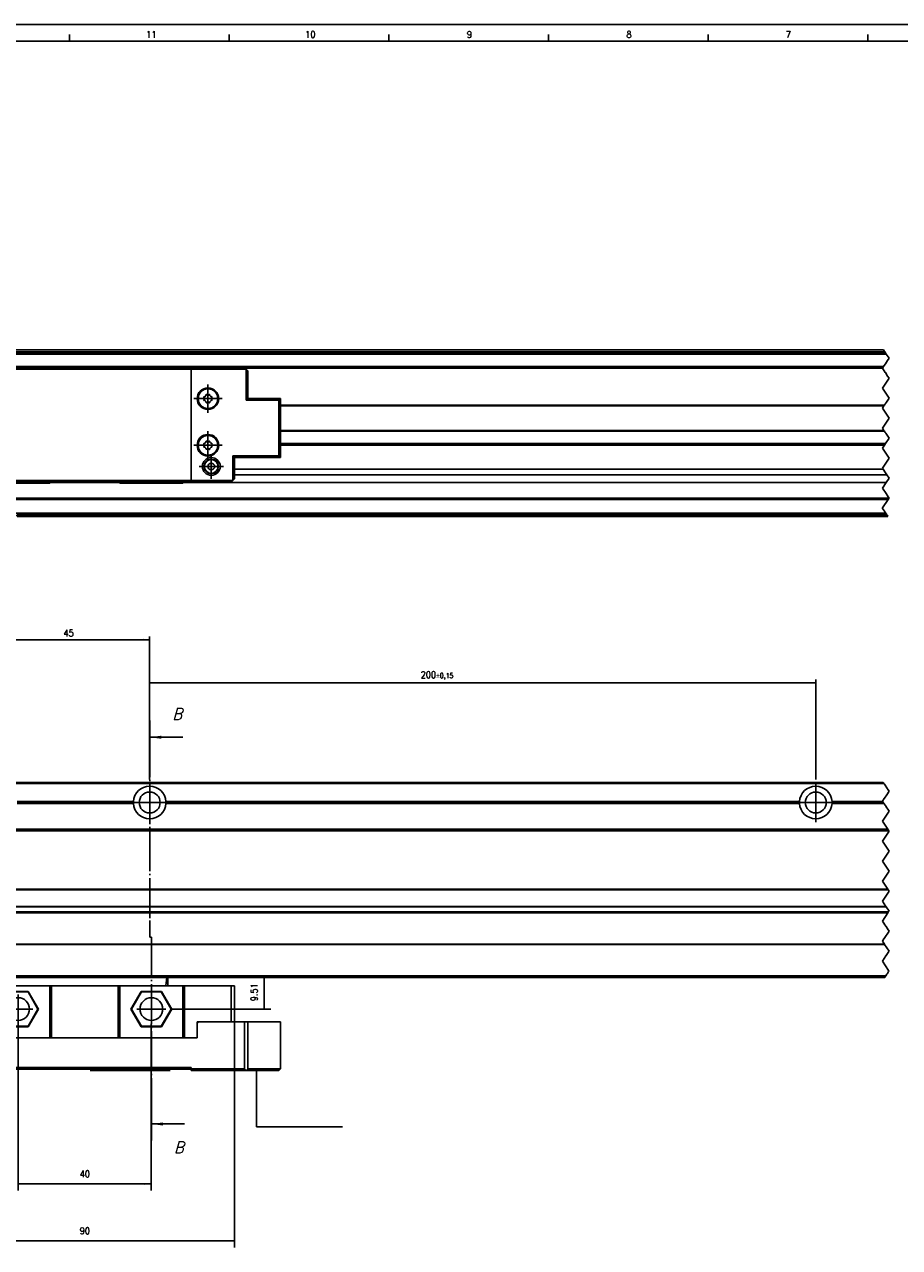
# Model space of a CAD drawing. Header units: millimetres. Extents: x -235 to 3416, y -109 to 485.
# Tile 10 of 36: x 59 to 322, y 118 to 485. Entities that reach past the tile are written whole.
import ezdxf

# ---------------------------------------------------------------- set-up
doc = ezdxf.new("R2010")
doc.units = ezdxf.units.MM
doc.linetypes.add('DOT_CENTER', pattern=[14, 12, -1, 0, -1])
doc.layers.add('1', color=7, linetype='Continuous')
doc.styles.add('CONVERTER_11', font='txt.shx', dxfattribs={"width": 0.9})
doc.styles.add('CONVERTER_12', font='txt.shx', dxfattribs={"width": 0.9, "oblique": 15})
doc.dimstyles.new('ME10_DIM_26', dxfattribs={"dimtxt": 2, "dimasz": 2, "dimexe": 1, "dimexo": 1, "dimgap": 1, "dimtad": 1, "dimdsep": 46, "dimtxsty": 'CONVERTER_11', "dimsah": 1, "dimcen": 0.09, "dimclrd": 2, "dimclre": 2, "dimclrt": 2, "dimadec": 0, "dimazin": 0, "dimtol": 1, "dimtp": 0.15, "dimtm": 0.15, "dimtfac": 0.75, "dimtdec": 0, "dimtix": 1, "dimtmove": 0, "dimatfit": 3, "dimfxl": 1, "dimtolj": 1, "dimtzin": 0, "dimarcsym": 0})
doc.dimstyles.new('ME10_DIM_28', dxfattribs={"dimtxt": 2, "dimasz": 2, "dimexe": 1, "dimexo": 1, "dimgap": 1, "dimtad": 1, "dimdsep": 46, "dimtxsty": 'CONVERTER_11', "dimsah": 1, "dimcen": 0.09, "dimclrd": 2, "dimclre": 2, "dimclrt": 2, "dimadec": 0, "dimazin": 0, "dimtfac": 1, "dimtdec": 4, "dimtix": 1, "dimtmove": 0, "dimatfit": 3, "dimfxl": 1, "dimtolj": 1, "dimtzin": 0, "dimarcsym": 0})
doc.dimstyles.new('ME10_DIM_31', dxfattribs={"dimtxt": 2, "dimasz": 2, "dimexe": 2, "dimexo": 0, "dimgap": 2, "dimtad": 1, "dimdsep": 46, "dimtxsty": 'CONVERTER_11', "dimsah": 1, "dimcen": 0.09, "dimclrd": 2, "dimclre": 2, "dimclrt": 2, "dimadec": 0, "dimazin": 0, "dimtfac": 1, "dimtdec": 4, "dimtix": 1, "dimtmove": 0, "dimatfit": 3, "dimfxl": 1, "dimtolj": 1, "dimtzin": 0, "dimarcsym": 0})
doc.dimstyles.new('ME10_DIM_35', dxfattribs={"dimtxt": 2, "dimasz": 2, "dimexe": 2, "dimexo": 0, "dimgap": 2, "dimtad": 1, "dimdsep": 46, "dimtxsty": 'CONVERTER_11', "dimsah": 1, "dimcen": 0.09, "dimclrd": 2, "dimclre": 2, "dimclrt": 2, "dimadec": 0, "dimazin": 0, "dimtfac": 1, "dimtdec": 4, "dimtix": 1, "dimtmove": 0, "dimatfit": 3, "dimfxl": 1, "dimtolj": 1, "dimtzin": 0, "dimarcsym": 0})
doc.dimstyles.new('ME10_DIM_52', dxfattribs={"dimtxt": 2, "dimasz": 2, "dimexe": 2, "dimexo": 0, "dimgap": 2, "dimtad": 1, "dimdsep": 46, "dimtxsty": 'CONVERTER_11', "dimsah": 1, "dimcen": 0.09, "dimclrd": 2, "dimclre": 2, "dimclrt": 2, "dimadec": 0, "dimazin": 0, "dimtfac": 1, "dimtdec": 4, "dimtix": 1, "dimtmove": 0, "dimatfit": 3, "dimfxl": 1, "dimtolj": 1, "dimtzin": 0, "dimarcsym": 0})
doc.dimstyles.get("Standard").update_dxf_attribs({"dimtxt": 0.18, "dimasz": 0.18, "dimexe": 0.18, "dimexo": 0.0625, "dimgap": 0.09, "dimtad": 0, "dimtih": 1, "dimtoh": 1, "dimdec": 4, "dimzin": 0, "dimdsep": 46, "dimtxsty": 'Standard', "dimcen": 0.09, "dimadec": 0, "dimazin": 0, "dimtfac": 1, "dimtdec": 4, "dimtofl": 0, "dimtmove": 0, "dimatfit": 3, "dimfxl": 1, "dimtolj": 1, "dimtzin": 0, "dimarcsym": 0})

# ---------------------------------------------------------------- blocks, each defined once
blk = doc.blocks.new('CABEZA_Li__24', base_point=(32.01, 347.1))
at = {"color": 7, "linetype": 'Continuous'}
for p, q in [((32.51, 381.35), (33.01, 381.85)), ((33.01, 381.85), (45.01, 381.85)), ((45.01, 381.35), (45.01, 381.85)), ((45.01, 381.85), (47.26, 381.85)), ((47.51, 382.1), (47.26, 381.85)), ((47.26, 381.85), (66.76, 381.85)), ((53.95, 382.1), (47.51, 382.1)), ((60.07, 382.1), (53.95, 382.1)), ((66.51, 382.1), (60.07, 382.1)), ((66.76, 381.85), (66.51, 382.1)), ((66.76, 381.85), (87.26, 381.85)), ((87.51, 382.1), (87.26, 381.85)), ((87.26, 381.85), (106.76, 381.85)), ((93.95, 382.1), (87.51, 382.1)), ((100.07, 382.1), (93.95, 382.1)), ((106.51, 382.1), (100.07, 382.1)), ((106.76, 381.85), (106.51, 382.1)), ((106.76, 381.85), (109.01, 381.85)), ((109.01, 381.85), (109.01, 381.35)), ((109.01, 381.85), (125.01, 381.85)), ((125.01, 381.85), (125.51, 381.35)), ((32.01, 380.85), (32.51, 381.35)), ((32.01, 348.35), (32.01, 380.85)), ((32.51, 381.35), (32.51, 347.85)), ((45.01, 381.35), (32.51, 381.35)), ((109.01, 381.35), (45.01, 381.35)), ((45.01, 347.85), (45.01, 381.35)), ((109.01, 381.35), (125.51, 381.35)), ((109.01, 347.85), (109.01, 381.35)), ((125.51, 372.04), (125.51, 381.35)), ((126.01, 380.85), (125.51, 381.35)), ((126.01, 380.85), (126.01, 372.54)), ((38.94, 370.99), (38.85, 371.04)), ((38.99, 371.36), (39.08, 371.34)), ((39.42, 371.67), (39.4, 371.77)), ((39.72, 371.91), (39.77, 371.82)), ((40.24, 371.82), (40.3, 371.91)), ((40.62, 371.77), (40.6, 371.67)), ((40.93, 371.34), (41.03, 371.36)), ((41.16, 371.04), (41.07, 370.99)), ((112.94, 372.69), (112.85, 372.74)), ((112.85, 372.16), (112.94, 372.22)), ((112.99, 373.06), (113.08, 373.04)), ((113.08, 371.86), (112.99, 371.84)), ((113.42, 373.37), (113.39, 373.47)), ((113.39, 371.43), (113.42, 371.53)), ((113.72, 373.61), (113.77, 373.52)), ((113.77, 371.38), (113.72, 371.3)), ((114.24, 373.52), (114.29, 373.61)), ((114.29, 371.3), (114.24, 371.38)), ((114.62, 373.47), (114.59, 373.37)), ((114.59, 371.53), (114.62, 371.43)), ((114.93, 373.04), (115.02, 373.06)), ((115.02, 371.84), (114.93, 371.86)), ((115.16, 372.74), (115.07, 372.69)), ((115.07, 372.22), (115.16, 372.16)), ((126.01, 372.54), (125.51, 372.04)), ((125.51, 372.04), (135.25, 372.04)), ((126.01, 372.54), (135.75, 372.54)), ((135.75, 372.54), (135.25, 372.04)), ((135.25, 355.27), (135.25, 372.04)), ((135.75, 354.77), (135.75, 372.54)), ((38.85, 370.46), (38.94, 370.52)), ((39.08, 370.16), (38.99, 370.14)), ((39.4, 369.73), (39.42, 369.83)), ((39.77, 369.68), (39.72, 369.6)), ((40.3, 369.6), (40.24, 369.68)), ((40.6, 369.83), (40.62, 369.73)), ((41.03, 370.14), (40.93, 370.16)), ((41.07, 370.52), (41.16, 370.46)), ((38.94, 356.99), (38.85, 357.04)), ((38.85, 356.46), (38.94, 356.52)), ((38.99, 357.36), (39.08, 357.34)), ((39.08, 356.16), (38.99, 356.14)), ((39.42, 357.67), (39.39, 357.77)), ((39.72, 357.91), (39.77, 357.82)), ((40.24, 357.82), (40.29, 357.91)), ((40.62, 357.77), (40.59, 357.67)), ((40.93, 357.34), (41.02, 357.36)), ((41.02, 356.14), (40.93, 356.16)), ((41.16, 357.04), (41.07, 356.99)), ((41.07, 356.52), (41.16, 356.46)), ((112.94, 358.69), (112.85, 358.74)), ((112.85, 358.16), (112.94, 358.22)), ((112.99, 359.06), (113.08, 359.04)), ((113.08, 357.86), (112.99, 357.84)), ((113.42, 359.37), (113.39, 359.47)), ((113.39, 357.43), (113.42, 357.53)), ((113.72, 359.61), (113.77, 359.52)), ((113.77, 357.38), (113.72, 357.3)), ((114.24, 359.52), (114.29, 359.61)), ((114.29, 357.3), (114.24, 357.38)), ((114.62, 359.47), (114.59, 359.37)), ((114.59, 357.53), (114.62, 357.43)), ((114.93, 359.04), (115.02, 359.06)), ((115.02, 357.84), (114.93, 357.86)), ((115.16, 358.74), (115.07, 358.69)), ((115.07, 358.22), (115.16, 358.16)), ((39.39, 355.73), (39.42, 355.83)), ((39.77, 355.68), (39.72, 355.6)), ((40.29, 355.6), (40.24, 355.68)), ((40.59, 355.83), (40.62, 355.73)), ((121.51, 347.85), (121.51, 355.27)), ((135.25, 355.27), (121.51, 355.27)), ((121.51, 355.27), (122.01, 354.77)), ((122.01, 354.77), (135.75, 354.77)), ((122.01, 348.6), (122.01, 354.77)), ((135.75, 354.77), (135.25, 355.27)), ((32.51, 347.85), (32.01, 348.35)), ((32.51, 347.85), (33.01, 347.35)), ((45.01, 347.85), (32.51, 347.85)), ((33.01, 347.35), (45.01, 347.35)), ((45.01, 347.85), (45.01, 347.35)), ((45.01, 347.85), (109.01, 347.85)), ((47.26, 347.35), (45.01, 347.35)), ((47.26, 347.35), (47.51, 347.1)), ((66.76, 347.35), (47.26, 347.35)), ((47.51, 347.1), (66.51, 347.1)), ((66.51, 347.1), (66.76, 347.35)), ((87.26, 347.35), (66.76, 347.35)), ((106.76, 347.35), (87.26, 347.35)), ((87.26, 347.35), (87.51, 347.1)), ((87.51, 347.1), (106.51, 347.1)), ((106.76, 347.35), (106.51, 347.1)), ((109.01, 347.35), (106.76, 347.35)), ((121.51, 347.85), (109.01, 347.85)), ((109.01, 347.85), (109.01, 347.35)), ((121.01, 347.35), (109.01, 347.35)), ((121.51, 347.85), (121.01, 347.35)), ((121.51, 347.85), (122.01, 348.35)), ((122.01, 348.35), (122.01, 348.6))]:
    blk.add_line(p, q, dxfattribs=at)
for centre, radius in [((39.01, 377.1), 2.68), ((39.01, 377.1), 2.17), ((39.01, 377.1), 2.08), ((39.01, 377.1), 1), ((114.01, 372.45), 3.25), ((114.01, 372.45), 3), ((114.01, 372.45), 2.95), ((40.01, 370.75), 3.25), ((40.01, 370.75), 3), ((40.01, 370.75), 2.95), ((40.01, 356.75), 3.25), ((114.01, 358.45), 3.25), ((114.01, 358.45), 3), ((114.01, 358.45), 2.95), ((40.01, 356.75), 3), ((40.01, 356.75), 2.95), ((115.01, 352.1), 2.67), ((115.01, 352.1), 2.17), ((115.01, 352.1), 2.07), ((115.01, 352.1), 1)]:
    blk.add_circle(centre, radius, dxfattribs=at)
for centre, radius, start, end in [((38.93, 371.17), 0.15, 158.8206, 237.5), ((40.01, 370.75), 1.3, 156.1794, 158.8206), ((38.95, 371.22), 0.15, 135, 156.1794), ((38.95, 371.22), 0.15, 77.5, 135), ((38.9, 370.93), 0.07, 0, 57.5), ((40.01, 370.75), 1.05, 170.9522, 189.0478), ((39.1, 371.41), 0.07, 257.5, 324.0478), ((40.01, 370.75), 1.05, 125.9522, 144.0478), ((39.54, 371.8), 0.15, 113.8206, 192.5), ((39.35, 371.66), 0.07, 305.9522, 0), ((40.01, 370.75), 1.3, 111.1794, 113.8206), ((39.59, 371.83), 0.15, 90, 111.1794), ((39.59, 371.83), 0.15, 32.5, 90), ((39.83, 371.86), 0.07, 212.5, 279.0478), ((40.01, 370.75), 1.05, 80.9522, 99.0478), ((40.18, 371.86), 0.07, 260.9522, 327.5), ((40.42, 371.83), 0.15, 68.8206, 147.5), ((40.01, 370.75), 1.3, 66.1794, 68.8206), ((40.47, 371.8), 0.15, 45, 66.1794), ((40.47, 371.8), 0.15, 347.5, 45), ((40.66, 371.66), 0.07, 180, 234.0478), ((40.01, 370.75), 1.05, 35.9522, 54.0478), ((40.91, 371.41), 0.07, 215.9522, 282.5), ((41.06, 371.22), 0.15, 23.8206, 102.5), ((41.11, 370.93), 0.07, 122.5, 180), ((40.01, 370.75), 1.05, 350.9522, 9.0478), ((41.08, 371.17), 0.15, 302.5, 0), ((40.01, 370.75), 1.3, 21.1794, 23.8206), ((41.08, 371.17), 0.15, 0, 21.1794), ((112.93, 372.87), 0.15, 158.8206, 237.5), ((112.93, 372.04), 0.15, 122.5, 180), ((112.93, 372.04), 0.15, 180, 201.1794), ((114.01, 372.45), 1.3, 156.1794, 158.8206), ((114.01, 372.45), 1.3, 201.1794, 203.8206), ((112.95, 372.92), 0.15, 135, 156.1794), ((112.95, 371.99), 0.15, 203.8206, 282.5), ((112.95, 372.92), 0.15, 77.5, 135), ((112.9, 372.63), 0.07, 0, 57.5), ((112.9, 372.28), 0.07, 302.5, 0), ((114.01, 372.45), 1.05, 170.9522, 189.0478), ((113.1, 373.11), 0.07, 257.5, 324.0478), ((113.1, 371.8), 0.07, 35.9522, 102.5), ((114.01, 372.45), 1.05, 125.9522, 144.0478), ((114.01, 372.45), 1.05, 215.9522, 234.0478), ((113.54, 373.5), 0.15, 113.8206, 192.5), ((113.35, 373.36), 0.07, 305.9522, 0), ((113.35, 371.55), 0.07, 360, 54.0478), ((113.54, 371.4), 0.15, 167.5, 225), ((113.54, 371.4), 0.15, 225, 246.1794), ((114.01, 372.45), 1.3, 111.1794, 113.8206), ((114.01, 372.45), 1.3, 246.1794, 248.8206), ((113.59, 373.53), 0.15, 90, 111.1794), ((113.59, 371.38), 0.15, 248.8206, 327.5), ((113.59, 373.53), 0.15, 32.5, 90), ((113.83, 373.56), 0.07, 212.5, 279.0478), ((113.83, 371.35), 0.07, 80.9522, 147.5), ((114.01, 372.45), 1.05, 80.9522, 99.0478), ((114.01, 372.45), 1.05, 260.9522, 279.0478), ((114.18, 373.56), 0.07, 260.9522, 327.5), ((114.18, 371.35), 0.07, 32.5, 99.0478), ((114.42, 373.53), 0.15, 68.8206, 147.5), ((114.42, 371.38), 0.15, 212.5, 270), ((114.42, 371.38), 0.15, 270, 291.1794), ((114.01, 372.45), 1.3, 66.1794, 68.8206), ((114.01, 372.45), 1.3, 291.1794, 293.8206), ((114.47, 373.5), 0.15, 45, 66.1794), ((114.47, 371.4), 0.15, 293.8206, 12.5), ((114.47, 373.5), 0.15, 347.5, 45), ((114.66, 373.36), 0.07, 180, 234.0478), ((114.66, 371.55), 0.07, 125.9522, 180), ((114.01, 372.45), 1.05, 35.9522, 54.0478), ((114.01, 372.45), 1.05, 305.9522, 324.0478), ((114.91, 373.11), 0.07, 215.9522, 282.5), ((114.91, 371.8), 0.07, 77.5, 144.0478), ((115.06, 372.92), 0.15, 23.8206, 102.5), ((115.06, 371.99), 0.15, 257.5, 315), ((115.11, 372.63), 0.07, 122.5, 180), ((114.01, 372.45), 1.05, 350.9522, 9.0478), ((115.11, 372.28), 0.07, 180, 237.5), ((115.08, 372.87), 0.15, 302.5, 0), ((115.08, 372.04), 0.15, 338.8206, 57.5), ((115.06, 371.99), 0.15, 315, 336.1794), ((114.01, 372.45), 1.3, 21.1794, 23.8206), ((114.01, 372.45), 1.3, 336.1794, 338.8206), ((115.08, 372.87), 0.15, 0, 21.1794), ((38.93, 370.34), 0.15, 122.5, 180), ((38.93, 370.34), 0.15, 180, 201.1794), ((40.01, 370.75), 1.3, 201.1794, 203.8206), ((38.95, 370.29), 0.15, 203.8206, 282.5), ((38.9, 370.58), 0.07, 302.5, 0), ((39.1, 370.1), 0.07, 35.9522, 102.5), ((40.01, 370.75), 1.05, 215.9522, 234.0478), ((39.35, 369.85), 0.07, 360, 54.0478), ((39.54, 369.7), 0.15, 167.5, 225), ((39.54, 369.7), 0.15, 225, 246.1794), ((40.01, 370.75), 1.3, 246.1794, 248.8206), ((39.59, 369.68), 0.15, 248.8206, 327.5), ((39.83, 369.65), 0.07, 80.9522, 147.5), ((40.01, 370.75), 1.05, 260.9522, 279.0478), ((40.18, 369.65), 0.07, 32.5, 99.0478), ((40.42, 369.68), 0.15, 212.5, 270), ((40.42, 369.68), 0.15, 270, 291.1794), ((40.01, 370.75), 1.3, 291.1794, 293.8206), ((40.47, 369.7), 0.15, 293.8206, 12.5), ((40.66, 369.85), 0.07, 125.9522, 180), ((40.01, 370.75), 1.05, 305.9522, 324.0478), ((40.91, 370.1), 0.07, 77.5, 144.0478), ((41.06, 370.29), 0.15, 257.5, 315), ((41.11, 370.58), 0.07, 180, 237.5), ((41.08, 370.34), 0.15, 338.8206, 57.5), ((41.06, 370.29), 0.15, 315, 336.1794), ((40.01, 370.75), 1.3, 336.1794, 338.8206), ((38.93, 357.17), 0.15, 158.8206, 237.5), ((38.93, 356.34), 0.15, 122.5, 180), ((38.93, 356.34), 0.15, 180, 201.1794), ((40.01, 356.75), 1.3, 156.1794, 158.8206), ((40.01, 356.75), 1.3, 201.1794, 203.8206), ((38.95, 357.22), 0.15, 135, 156.1794), ((38.95, 356.29), 0.15, 203.8206, 282.5), ((38.95, 357.22), 0.15, 77.5, 135), ((38.9, 356.93), 0.07, 0, 57.5), ((38.9, 356.58), 0.07, 302.5, 0), ((40.01, 356.75), 1.05, 170.9522, 189.0478), ((39.1, 357.41), 0.07, 257.5, 324.0478), ((39.1, 356.1), 0.07, 35.9522, 102.5), ((40.01, 356.75), 1.05, 125.9522, 144.0478), ((39.54, 357.8), 0.15, 113.8206, 192.5), ((39.35, 357.66), 0.07, 305.9522, 0), ((40.01, 356.75), 1.3, 111.1794, 113.8206), ((39.59, 357.83), 0.15, 90, 111.1794), ((39.59, 357.83), 0.15, 32.5, 90), ((39.83, 357.86), 0.07, 212.5, 279.0478), ((40.01, 356.75), 1.05, 80.9522, 99.0478), ((40.18, 357.86), 0.07, 260.9522, 327.5), ((40.42, 357.83), 0.15, 68.8206, 147.5), ((40.01, 356.75), 1.3, 66.1794, 68.8206), ((40.47, 357.8), 0.15, 45, 66.1794), ((40.47, 357.8), 0.15, 347.5, 45), ((40.66, 357.66), 0.07, 180, 234.0478), ((40.01, 356.75), 1.05, 35.9522, 54.0478), ((40.91, 357.41), 0.07, 215.9522, 282.5), ((40.91, 356.1), 0.07, 77.5, 144.0478), ((41.06, 357.22), 0.15, 23.8206, 102.5), ((41.06, 356.29), 0.15, 257.5, 315), ((41.11, 356.93), 0.07, 122.5, 180), ((40.01, 356.75), 1.05, 350.9522, 9.0478), ((41.11, 356.58), 0.07, 180, 237.5), ((41.08, 357.17), 0.15, 302.5, 0), ((41.08, 356.34), 0.15, 338.8206, 57.5), ((41.06, 356.29), 0.15, 315, 336.1794), ((40.01, 356.75), 1.3, 21.1794, 23.8206), ((40.01, 356.75), 1.3, 336.1794, 338.8206), ((41.08, 357.17), 0.15, 0, 21.1794), ((112.93, 358.87), 0.15, 158.8206, 237.5), ((112.93, 358.04), 0.15, 122.5, 180), ((112.93, 358.04), 0.15, 180, 201.1794), ((114.01, 358.45), 1.3, 156.1794, 158.8206), ((114.01, 358.45), 1.3, 201.1794, 203.8206), ((112.95, 358.92), 0.15, 135, 156.1794), ((112.95, 357.99), 0.15, 203.8206, 282.5), ((112.95, 358.92), 0.15, 77.5, 135), ((112.9, 358.63), 0.07, 0, 57.5), ((112.9, 358.28), 0.07, 302.5, 0), ((114.01, 358.45), 1.05, 170.9522, 189.0478), ((113.1, 359.11), 0.07, 257.5, 324.0478), ((113.1, 357.8), 0.07, 35.9522, 102.5), ((114.01, 358.45), 1.05, 125.9522, 144.0478), ((114.01, 358.45), 1.05, 215.9522, 234.0478), ((113.54, 359.5), 0.15, 113.8206, 192.5), ((113.35, 359.36), 0.07, 305.9522, 0), ((113.35, 357.55), 0.07, 360, 54.0478), ((113.54, 357.4), 0.15, 167.5, 225), ((113.54, 357.4), 0.15, 225, 246.1794), ((114.01, 358.45), 1.3, 111.1794, 113.8206), ((114.01, 358.45), 1.3, 246.1794, 248.8206), ((113.59, 359.53), 0.15, 90, 111.1794), ((113.59, 357.38), 0.15, 248.8206, 327.5), ((113.59, 359.53), 0.15, 32.5, 90), ((113.83, 359.56), 0.07, 212.5, 279.0478), ((113.83, 357.35), 0.07, 80.9522, 147.5), ((114.01, 358.45), 1.05, 80.9522, 99.0478), ((114.01, 358.45), 1.05, 260.9522, 279.0478), ((114.18, 359.56), 0.07, 260.9522, 327.5), ((114.18, 357.35), 0.07, 32.5, 99.0478), ((114.42, 359.53), 0.15, 68.8206, 147.5), ((114.42, 357.38), 0.15, 212.5, 270), ((114.42, 357.38), 0.15, 270, 291.1794), ((114.01, 358.45), 1.3, 66.1794, 68.8206), ((114.01, 358.45), 1.3, 291.1794, 293.8206), ((114.47, 359.5), 0.15, 45, 66.1794), ((114.47, 357.4), 0.15, 293.8206, 12.5), ((114.47, 359.5), 0.15, 347.5, 45), ((114.66, 359.36), 0.07, 180, 234.0478), ((114.66, 357.55), 0.07, 125.9522, 180), ((114.01, 358.45), 1.05, 35.9522, 54.0478), ((114.01, 358.45), 1.05, 305.9522, 324.0478), ((114.91, 359.11), 0.07, 215.9522, 282.5), ((114.91, 357.8), 0.07, 77.5, 144.0478), ((115.06, 358.92), 0.15, 23.8206, 102.5), ((115.06, 357.99), 0.15, 257.5, 315), ((115.11, 358.63), 0.07, 122.5, 180), ((114.01, 358.45), 1.05, 350.9522, 9.0478), ((115.11, 358.28), 0.07, 180, 237.5), ((115.08, 358.87), 0.15, 302.5, 0), ((115.08, 358.04), 0.15, 338.8206, 57.5), ((115.06, 357.99), 0.15, 315, 336.1794), ((114.01, 358.45), 1.3, 21.1794, 23.8206), ((114.01, 358.45), 1.3, 336.1794, 338.8206), ((115.08, 358.87), 0.15, 0, 21.1794), ((40.01, 356.75), 1.05, 215.9522, 234.0478), ((39.35, 355.85), 0.07, 360, 54.0478), ((39.54, 355.7), 0.15, 167.5, 225), ((39.54, 355.7), 0.15, 225, 246.1794), ((40.01, 356.75), 1.3, 246.1794, 248.8206), ((39.59, 355.68), 0.15, 248.8206, 327.5), ((39.83, 355.65), 0.07, 80.9522, 147.5), ((40.01, 356.75), 1.05, 260.9522, 279.0478), ((40.18, 355.65), 0.07, 32.5, 99.0478), ((40.42, 355.68), 0.15, 212.5, 270), ((40.42, 355.68), 0.15, 270, 291.1794), ((40.01, 356.75), 1.3, 291.1794, 293.8206), ((40.47, 355.7), 0.15, 293.8206, 12.5), ((40.66, 355.85), 0.07, 125.9522, 180), ((40.01, 356.75), 1.05, 305.9522, 324.0478)]:
    blk.add_arc(centre, radius, start, end, dxfattribs=at)
for points in [[(38.97, 370.92), (38.97, 370.92), (38.97, 370.92), (38.97, 370.93), (38.97, 370.93)], [(39.42, 371.66), (39.42, 371.66), (39.42, 371.67), (39.42, 371.67), (39.42, 371.67)], [(40.6, 371.67), (40.6, 371.67), (40.59, 371.67), (40.59, 371.66), (40.59, 371.66)], [(41.04, 370.93), (41.04, 370.93), (41.04, 370.92), (41.04, 370.92), (41.04, 370.92)], [(112.97, 372.62), (112.97, 372.62), (112.97, 372.62), (112.97, 372.63), (112.97, 372.63)], [(112.97, 372.28), (112.97, 372.28), (112.97, 372.28), (112.97, 372.29), (112.97, 372.29)], [(113.42, 373.36), (113.42, 373.36), (113.42, 373.37), (113.42, 373.37), (113.42, 373.37)], [(113.42, 371.53), (113.42, 371.53), (113.42, 371.54), (113.42, 371.54), (113.42, 371.55)], [(114.59, 373.37), (114.59, 373.37), (114.59, 373.37), (114.59, 373.36), (114.59, 373.36)], [(114.59, 371.55), (114.59, 371.54), (114.59, 371.54), (114.59, 371.53), (114.59, 371.53)], [(115.04, 372.63), (115.04, 372.63), (115.04, 372.62), (115.04, 372.62), (115.04, 372.62)], [(115.04, 372.29), (115.04, 372.29), (115.04, 372.28), (115.04, 372.28), (115.04, 372.28)], [(38.97, 370.58), (38.97, 370.58), (38.97, 370.58), (38.97, 370.59), (38.97, 370.59)], [(39.42, 369.83), (39.42, 369.83), (39.42, 369.84), (39.42, 369.84), (39.42, 369.85)], [(40.59, 369.85), (40.59, 369.84), (40.59, 369.84), (40.6, 369.83), (40.6, 369.83)], [(41.04, 370.59), (41.04, 370.59), (41.04, 370.58), (41.04, 370.58), (41.04, 370.58)], [(38.97, 356.92), (38.97, 356.92), (38.97, 356.92), (38.97, 356.93), (38.97, 356.93)], [(38.97, 356.58), (38.97, 356.58), (38.97, 356.58), (38.97, 356.59), (38.97, 356.59)], [(39.42, 357.66), (39.42, 357.66), (39.42, 357.67), (39.42, 357.67), (39.42, 357.67)], [(40.59, 357.67), (40.59, 357.67), (40.59, 357.67), (40.59, 357.66), (40.59, 357.66)], [(41.04, 356.93), (41.04, 356.93), (41.04, 356.92), (41.04, 356.92), (41.04, 356.92)], [(41.04, 356.59), (41.04, 356.59), (41.04, 356.58), (41.04, 356.58), (41.04, 356.58)], [(112.97, 358.62), (112.97, 358.62), (112.97, 358.62), (112.97, 358.63), (112.97, 358.63)], [(112.97, 358.28), (112.97, 358.28), (112.97, 358.28), (112.97, 358.29), (112.97, 358.29)], [(113.42, 359.36), (113.42, 359.36), (113.42, 359.37), (113.42, 359.37), (113.42, 359.37)], [(113.42, 357.53), (113.42, 357.53), (113.42, 357.54), (113.42, 357.54), (113.42, 357.55)], [(114.59, 359.37), (114.59, 359.37), (114.59, 359.37), (114.59, 359.36), (114.59, 359.36)], [(114.59, 357.55), (114.59, 357.54), (114.59, 357.54), (114.59, 357.53), (114.59, 357.53)], [(115.04, 358.63), (115.04, 358.63), (115.04, 358.62), (115.04, 358.62), (115.04, 358.62)], [(115.04, 358.29), (115.04, 358.29), (115.04, 358.28), (115.04, 358.28), (115.04, 358.28)], [(39.42, 355.83), (39.42, 355.83), (39.42, 355.84), (39.42, 355.84), (39.42, 355.85)], [(40.59, 355.85), (40.59, 355.84), (40.59, 355.84), (40.59, 355.83), (40.59, 355.83)]]:
    blk.add_open_spline(points, degree=3, dxfattribs=at)
at = {"layer": '1', "color": 2, "linetype": 'DOT_CENTER'}
for p, q in [((39.01, 380.78), (39.01, 373.42)), ((42.68, 377.1), (35.33, 377.1)), ((40.01, 375), (40.01, 366.5)), ((114.01, 376.7), (114.01, 368.2)), ((118.26, 372.45), (109.76, 372.45)), ((44.26, 370.75), (35.76, 370.75)), ((40.01, 361), (40.01, 352.5)), ((114.01, 362.7), (114.01, 354.2)), ((44.26, 356.75), (35.76, 356.75)), ((118.26, 358.45), (109.76, 358.45)), ((115.01, 355.78), (115.01, 348.43)), ((118.68, 352.1), (111.33, 352.1))]:
    blk.add_line(p, q, dxfattribs=at)
blk = doc.blocks.new('Perfil_Li-22_M__26', base_point=(-102.8, 337.1))
at = {"color": 7, "linetype": 'Continuous'}
for p, q in [((-71.99, 387.1), (316.84, 387.1)), ((-71.99, 387.09), (316.85, 387.09)), ((317.25, 386.48), (-71.99, 386.48)), ((-71.99, 386.16), (317.47, 386.16)), ((317.69, 385.83), (-44.99, 385.83)), ((316.85, 382.12), (-71.99, 382.12)), ((60.07, 382.1), (53.95, 382.1)), ((66.51, 382.1), (60.07, 382.1)), ((66.51, 382.1), (87.51, 382.1)), ((93.95, 382.1), (87.51, 382.1)), ((100.07, 382.1), (93.95, 382.1)), ((106.51, 382.1), (100.07, 382.1)), ((106.51, 382.1), (316.84, 382.1)), ((125.26, 381.6), (316.51, 381.6)), ((135.75, 370.54), (317.13, 370.54)), ((135.75, 370.29), (316.96, 370.29)), ((135.75, 362.92), (316.96, 362.92)), ((135.75, 362.67), (317.13, 362.67)), ((317.47, 359.04), (135.75, 359.04)), ((135.75, 358.54), (317.13, 358.54)), ((316.73, 351.27), (122.01, 351.27)), ((122.01, 349.61), (317.84, 349.61)), ((66.7, 347.29), (80.26, 347.29)), ((66.71, 347.31), (80.26, 347.3)), ((80.26, 347.3), (80.26, 347.32)), ((87.29, 347.32), (80.26, 347.32)), ((80.26, 347.3), (80.26, 347.29)), ((80.26, 347.29), (87.32, 347.29)), ((106.69, 347.29), (317.63, 347.29)), ((317.65, 347.32), (106.73, 347.32)), ((-58.99, 342.61), (318.51, 342.61)), ((318.22, 342.17), (-58.99, 342.17)), ((317.51, 338.1), (-58.99, 338.1)), ((318.01, 337.35), (-71.99, 337.35)), ((56.71, 337.6), (317.84, 337.6)), ((61.71, 337.1), (56.71, 337.1)), ((61.71, 337.1), (318.17, 337.1))]:
    blk.add_line(p, q, dxfattribs=at)
at = {"color": 2, "linetype": 'DOT_CENTER'}
for p, q in [((316.85, 387.09), (316.84, 387.1)), ((317.01, 386.85), (316.85, 387.09)), ((317.01, 386.85), (317.04, 386.8)), ((317.04, 386.8), (317.17, 386.6)), ((317.17, 386.6), (317.25, 386.48)), ((317.47, 386.16), (317.25, 386.48)), ((317.47, 386.16), (317.69, 385.83)), ((317.69, 385.83), (318.51, 384.6)), ((316.51, 381.6), (316.84, 382.1)), ((316.85, 382.12), (316.84, 382.1)), ((317.34, 382.85), (316.85, 382.12)), ((317.4, 382.94), (317.34, 382.85)), ((318.08, 383.95), (317.4, 382.94)), ((318.51, 384.6), (318.08, 383.95)), ((316.51, 381.6), (317.34, 380.35)), ((318.51, 378.6), (316.51, 375.6)), ((317.34, 380.35), (317.4, 380.27)), ((317.4, 380.27), (318.07, 379.25)), ((318.07, 379.25), (318.51, 378.6)), ((316.51, 375.6), (318.51, 372.6)), ((317.36, 370.88), (317.13, 370.54)), ((317.53, 371.13), (317.36, 370.88)), ((318.51, 372.6), (317.53, 371.13)), ((316.96, 370.29), (316.51, 369.6)), ((316.51, 369.6), (318.51, 366.6)), ((317.13, 370.54), (316.96, 370.29)), ((318.51, 366.6), (316.51, 363.6)), ((316.51, 363.6), (316.96, 362.92)), ((316.96, 362.92), (317.13, 362.67)), ((317.13, 362.67), (317.36, 362.32)), ((317.36, 362.32), (317.51, 362.09)), ((318.51, 360.6), (317.47, 359.04)), ((317.51, 362.09), (317.53, 362.07)), ((317.53, 362.07), (318.33, 360.86)), ((318.33, 360.86), (318.51, 360.6)), ((317.13, 358.54), (316.51, 357.6)), ((316.51, 357.6), (318.51, 354.6)), ((317.13, 358.54), (317.47, 359.04)), ((318.51, 354.6), (316.51, 351.6)), ((316.51, 351.6), (316.73, 351.27)), ((317.48, 350.15), (316.73, 351.27)), ((317.65, 349.88), (317.48, 350.15)), ((317.84, 349.61), (317.65, 349.88)), ((317.84, 349.61), (318.51, 348.6)), ((317.63, 347.29), (316.51, 345.6)), ((316.51, 345.6), (317.6, 343.96)), ((317.65, 347.32), (317.63, 347.29)), ((318.51, 348.6), (317.65, 347.32)), ((318.22, 342.17), (316.56, 339.67)), ((317.6, 343.96), (318.27, 342.96)), ((318.51, 342.61), (318.22, 342.17)), ((318.27, 342.96), (318.51, 342.61)), ((316.51, 339.6), (316.56, 339.67)), ((316.57, 339.51), (316.51, 339.6)), ((316.57, 339.51), (317.13, 338.67)), ((317.13, 338.67), (317.24, 338.51)), ((317.24, 338.51), (317.51, 338.1)), ((317.67, 337.85), (317.51, 338.1)), ((317.84, 337.6), (317.67, 337.85)), ((317.84, 337.6), (318.01, 337.35)), ((318.17, 337.1), (318.01, 337.35))]:
    blk.add_line(p, q, dxfattribs=at)
at = {"color": 7, "linetype": 'Continuous'}
for points in [[(66.73, 347.32), (67.11, 347.32), (67.88, 347.32), (68.65, 347.32), (69.03, 347.32)], [(80.26, 347.32), (79.32, 347.32), (77.45, 347.32), (74.64, 347.32), (71.84, 347.32), (69.97, 347.32), (69.03, 347.32)]]:
    blk.add_open_spline(points, degree=3, dxfattribs=at)
blk = doc.blocks.new('Li-22-M__27', base_point=(-102.8, 337.1))
for name, p in [('Perfil_Li-22_M__26', (-102.8, 337.1)), ('CABEZA_Li__24', (32.01, 347.1))]:
    blk.add_blockref(name, p)
blk = doc.blocks.new('E', base_point=(268.58, 362.101))
blk.add_blockref('Li-22-M__27', (-102.798, 337.1))
blk = doc.blocks.new('CABEZA_Li__32', base_point=(32.01, 170.77))
at = {"color": 7, "linetype": 'Continuous'}
for p, q in [((33.01, 196.22), (32.01, 196.22)), ((32.01, 196.22), (32.01, 185.37)), ((33.01, 196.22), (47.01, 196.22)), ((33.01, 185.37), (33.01, 196.22)), ((47.51, 196.22), (47.01, 196.22)), ((47.01, 180.57), (47.01, 196.22)), ((52.01, 196.22), (47.51, 196.22)), ((47.51, 196.22), (47.51, 180.57)), ((52.66, 196.22), (52.01, 196.22)), ((66.51, 196.22), (52.66, 196.22)), ((67.01, 196.22), (66.51, 196.22)), ((66.51, 180.57), (66.51, 196.22)), ((67.01, 196.22), (67.01, 180.57)), ((67.01, 196.22), (87.01, 196.22)), ((87.01, 196.22), (87.51, 196.22)), ((87.01, 196.22), (87.01, 180.57)), ((101.36, 196.22), (87.51, 196.22)), ((87.51, 180.57), (87.51, 196.22)), ((102.01, 196.22), (101.36, 196.22)), ((106.51, 196.22), (102.01, 196.22)), ((107.01, 196.22), (106.51, 196.22)), ((106.51, 196.22), (106.51, 180.57)), ((107.01, 180.57), (107.01, 196.22)), ((107.01, 196.22), (121.01, 196.22)), ((121.01, 196.22), (122.01, 196.22)), ((121.01, 185.37), (121.01, 196.22)), ((122.01, 196.22), (122.01, 185.37)), ((53.95, 194.53), (50.89, 189.22)), ((54.04, 194.37), (51.06, 189.22)), ((54.04, 194.37), (53.95, 194.53)), ((60.07, 194.53), (53.95, 194.53)), ((59.98, 194.37), (54.04, 194.37)), ((59.98, 194.37), (60.07, 194.53)), ((62.96, 189.22), (59.98, 194.37)), ((63.13, 189.22), (60.07, 194.53)), ((93.95, 194.53), (90.89, 189.22)), ((94.04, 194.37), (91.06, 189.22)), ((100.07, 194.53), (93.95, 194.53)), ((94.04, 194.37), (93.95, 194.53)), ((99.98, 194.37), (94.04, 194.37)), ((99.98, 194.37), (100.07, 194.53)), ((102.96, 189.22), (99.98, 194.37)), ((103.13, 189.22), (100.07, 194.53)), ((51.06, 189.22), (50.89, 189.22)), ((53.95, 183.92), (50.89, 189.22)), ((54.04, 184.07), (51.06, 189.22)), ((62.96, 189.22), (59.98, 184.07)), ((63.13, 189.22), (60.07, 183.92)), ((62.96, 189.22), (63.13, 189.22)), ((91.06, 189.22), (90.89, 189.22)), ((90.89, 189.22), (93.95, 183.92)), ((91.06, 189.22), (94.04, 184.07)), ((99.98, 184.07), (102.96, 189.22)), ((100.07, 183.92), (103.13, 189.22)), ((102.96, 189.22), (103.13, 189.22)), ((32.01, 171.27), (32.01, 185.37)), ((32.01, 185.37), (33.01, 185.37)), ((33.01, 185.37), (42.76, 185.37)), ((33.01, 185.37), (33.01, 171.27)), ((43.26, 185.37), (42.76, 185.37)), ((43.26, 184.87), (42.76, 185.37)), ((43.26, 184.87), (43.26, 185.37)), ((43.26, 180.57), (43.26, 184.87)), ((53.95, 183.92), (54.04, 184.07)), ((60.07, 183.92), (53.95, 183.92)), ((59.98, 184.07), (54.04, 184.07)), ((60.07, 183.92), (59.98, 184.07)), ((94.04, 184.07), (93.95, 183.92)), ((93.95, 183.92), (100.07, 183.92)), ((94.04, 184.07), (99.98, 184.07)), ((99.98, 184.07), (100.07, 183.92)), ((111.26, 185.37), (110.76, 185.37)), ((110.76, 185.37), (110.76, 184.87)), ((111.26, 185.37), (110.76, 184.87)), ((110.76, 184.87), (110.76, 180.57)), ((121.01, 185.37), (111.26, 185.37)), ((122.01, 185.37), (121.01, 185.37)), ((125.01, 185.37), (122.01, 185.37)), ((125.01, 171.27), (125.01, 185.37)), ((125.01, 185.37), (126.01, 185.37)), ((126.01, 171.27), (126.01, 185.37)), ((135.76, 185.37), (126.01, 185.37)), ((135.76, 171.27), (135.76, 185.37)), ((43.26, 180.57), (47.01, 180.57)), ((47.01, 180.57), (47.51, 180.57)), ((66.51, 180.57), (47.51, 180.57)), ((66.51, 180.57), (67.01, 180.57)), ((67.01, 180.57), (87.01, 180.57)), ((87.01, 180.57), (87.51, 180.57)), ((106.51, 180.57), (87.51, 180.57)), ((106.51, 180.57), (107.01, 180.57)), ((107.01, 180.57), (110.76, 180.57)), ((32.01, 171.27), (32.51, 170.77)), ((32.51, 170.77), (33.01, 171.27)), ((45.01, 170.77), (32.51, 170.77)), ((33.01, 171.27), (45.01, 171.27)), ((45.01, 171.27), (45.01, 171.67)), ((45.01, 171.67), (109.01, 171.67)), ((45.01, 171.17), (45.01, 171.27)), ((45.01, 170.77), (45.01, 171.17)), ((109.01, 171.17), (45.01, 171.17)), ((109.01, 171.67), (109.01, 171.27)), ((109.01, 171.27), (125.01, 171.27)), ((109.01, 171.27), (109.01, 171.17)), ((109.01, 171.17), (109.01, 170.77)), ((109.01, 170.77), (125.51, 170.77)), ((125.01, 171.27), (125.51, 170.77)), ((126.01, 171.27), (125.51, 170.77)), ((125.51, 170.77), (135.26, 170.77)), ((126.01, 171.27), (135.76, 171.27)), ((135.76, 171.27), (135.26, 170.77))]:
    blk.add_line(p, q, dxfattribs=at)
for centre in [(57.01, 189.22), (97.01, 189.22)]:
    blk.add_circle(centre, 3.4, dxfattribs=at)
for points, knots in [([(52.01, 196.22), (52.01, 196.43), (52.01, 196.85), (52.01, 197.47), (52.01, 198.1), (52.01, 198.52), (52.01, 198.73)], [0, 0, 0, 0, 0.627489, 1.254986, 1.882032, 2.506338, 2.506338, 2.506338, 2.506338]), ([(52.29, 198.73), (52.26, 198.72), (52.19, 198.71), (52.11, 198.7), (52.05, 198.7), (52.02, 198.72), (52.01, 198.73)], [0, 0, 0, 0, 0.1022068, 0.1918089, 0.2546196, 0.2852565, 0.2852565, 0.2852565, 0.2852565]), ([(52.66, 196.22), (52.63, 196.43), (52.58, 196.85), (52.49, 197.47), (52.41, 198.1), (52.36, 198.51), (52.33, 198.72)], [0, 0, 0, 0, 0.63275, 1.265494, 1.893194, 2.520841, 2.520841, 2.520841, 2.520841]), ([(101.36, 196.22), (101.39, 196.43), (101.44, 196.85), (101.52, 197.47), (101.61, 198.1), (101.66, 198.51), (101.69, 198.72)], [0, 0, 0, 0, 0.63275, 1.265494, 1.893194, 2.520841, 2.520841, 2.520841, 2.520841]), ([(102.01, 198.73), (102, 198.72), (101.98, 198.7), (101.91, 198.7), (101.83, 198.71), (101.76, 198.72), (101.73, 198.73)], [0, 0, 0, 0, 0.0338924, 0.0970081, 0.1866102, 0.288817, 0.288817, 0.288817, 0.288817]), ([(102.01, 196.22), (102.01, 196.43), (102.01, 196.85), (102.01, 197.47), (102.01, 198.1), (102.01, 198.52), (102.01, 198.73)], [0, 0, 0, 0, 0.627489, 1.254986, 1.88249, 2.51, 2.51, 2.51, 2.51])]:
    blk.add_open_spline(points, degree=3, knots=knots, dxfattribs=at)
at = {"layer": '1', "color": 2, "linetype": 'DOT_CENTER'}
for p, q in [((57.01, 193.62), (57.01, 184.82)), ((97.01, 193.62), (97.01, 184.82)), ((61.41, 189.22), (52.61, 189.22)), ((101.41, 189.22), (92.61, 189.22))]:
    blk.add_line(p, q, dxfattribs=at)
blk = doc.blocks.new('Perfil_Li-22_M__33', base_point=(-102.8, 193.2))
at = {"color": 7, "linetype": 'Continuous'}
for p, q in [((316.78, 257.22), (-71.99, 257.22)), ((-71.99, 256.97), (316.94, 256.97)), ((56.75, 251.52), (91.62, 251.52)), ((91.62, 250.92), (56.75, 250.92)), ((91.61, 251.22), (56.76, 251.22)), ((291.62, 251.52), (101.4, 251.52)), ((101.4, 250.92), (291.62, 250.92)), ((291.61, 251.22), (101.41, 251.22)), ((316.58, 251.52), (301.4, 251.52)), ((301.4, 250.92), (316.98, 250.92)), ((316.78, 251.22), (301.41, 251.22)), ((318.11, 243.22), (-71.99, 243.22)), ((-71.99, 242.97), (318.28, 242.97)), ((-71.99, 242.72), (318.44, 242.72)), ((-71.99, 225.22), (318.11, 225.22)), ((-71.99, 224.97), (318.28, 224.97)), ((317.58, 220.02), (-71.99, 220.02)), ((-71.99, 219.93), (317.64, 219.93)), ((318.35, 218.38), (-71.99, 218.38)), ((-71.99, 218.22), (318.24, 218.22)), ((318.16, 218.1), (-71.99, 218.1)), ((317.11, 208.72), (-71.99, 208.73)), ((-71.99, 208.63), (317.17, 208.63)), ((317.58, 199.22), (-71.99, 199.22)), ((52.29, 198.73), (101.73, 198.73)), ((101.73, 198.73), (102.01, 198.73)), ((102.01, 198.73), (317.24, 198.72))]:
    blk.add_line(p, q, dxfattribs=at)
at = {"color": 2, "linetype": 'DOT_CENTER'}
for p, q in [((316.94, 256.97), (316.78, 257.22)), ((316.94, 256.97), (317.11, 256.72)), ((317.11, 256.72), (318.05, 255.31)), ((317.81, 253.57), (317.13, 252.55)), ((318.51, 254.62), (317.81, 253.57)), ((318.16, 255.15), (318.05, 255.31)), ((318.16, 255.15), (318.51, 254.62)), ((317.08, 252.47), (316.51, 251.62)), ((316.51, 251.62), (316.58, 251.52)), ((316.78, 251.22), (316.58, 251.52)), ((316.98, 250.92), (316.78, 251.22)), ((316.98, 250.92), (317.01, 250.87)), ((317.01, 250.87), (317.61, 249.97)), ((317.08, 252.47), (317.13, 252.55)), ((317.61, 249.97), (317.67, 249.88)), ((317.67, 249.88), (318.34, 248.87)), ((318.51, 248.62), (316.51, 245.62)), ((318.34, 248.87), (318.51, 248.62)), ((316.51, 245.62), (318.11, 243.22)), ((318.51, 242.62), (316.51, 239.62)), ((318.28, 242.97), (318.11, 243.22)), ((318.28, 242.97), (318.44, 242.72)), ((318.44, 242.72), (318.51, 242.62)), ((316.51, 239.62), (318.51, 236.62)), ((318.51, 236.62), (316.51, 233.62)), ((316.51, 233.62), (318.51, 230.62)), ((318.51, 230.62), (316.51, 227.62)), ((316.51, 227.62), (318.11, 225.22)), ((318.51, 224.62), (316.51, 221.62)), ((318.28, 224.97), (318.11, 225.22)), ((318.28, 224.97), (318.51, 224.62)), ((316.51, 221.62), (317.58, 220.02)), ((318.16, 218.1), (316.51, 215.62)), ((317.64, 219.93), (317.58, 220.02)), ((317.64, 219.93), (318.51, 218.62)), ((318.24, 218.22), (318.16, 218.1)), ((318.24, 218.22), (318.27, 218.25)), ((318.27, 218.25), (318.35, 218.38)), ((318.51, 218.62), (318.35, 218.38)), ((316.51, 215.62), (317.12, 214.71)), ((317.12, 214.71), (317.18, 214.62)), ((317.18, 214.62), (317.61, 213.97)), ((317.61, 213.97), (318.29, 212.95)), ((318.29, 212.95), (318.35, 212.87)), ((316.95, 210.28), (316.51, 209.62)), ((316.51, 209.62), (316.75, 209.27)), ((317.01, 210.37), (316.95, 210.28)), ((318.51, 212.62), (317.01, 210.37)), ((318.35, 212.87), (318.51, 212.62)), ((316.75, 209.27), (317.11, 208.72)), ((317.11, 208.72), (317.17, 208.63)), ((317.17, 208.63), (318.51, 206.62)), ((318.24, 206.22), (317.63, 205.3)), ((318.41, 206.47), (318.24, 206.22)), ((318.51, 206.62), (318.41, 206.47)), ((317.55, 205.19), (316.51, 203.62)), ((316.51, 203.62), (318.38, 200.82)), ((317.63, 205.3), (317.55, 205.19)), ((317.24, 198.72), (317.49, 199.1)), ((317.49, 199.1), (317.58, 199.22)), ((317.88, 199.67), (317.58, 199.22)), ((318.05, 199.92), (317.88, 199.67)), ((318.39, 200.45), (318.05, 199.92)), ((318.38, 200.82), (318.51, 200.62)), ((318.51, 200.62), (318.39, 200.45))]:
    blk.add_line(p, q, dxfattribs=at)
at = {"color": 7, "linetype": 'Continuous'}
for centre in [(96.51, 251.22), (296.51, 251.22)]:
    blk.add_circle(centre, 3.15, dxfattribs=at)
for centre, start, end in [((96.51, 251.22), 3.5101, 176.4899), ((296.51, 251.22), 3.5101, 176.4899), ((96.51, 251.22), 176.4899, 180), ((96.51, 251.22), 180, 183.5101), ((96.51, 251.22), 183.5101, 356.4899), ((96.51, 251.22), 0, 3.5101), ((96.51, 251.22), 356.4899, 0), ((296.51, 251.22), 176.4899, 180), ((296.51, 251.22), 180, 183.5101), ((296.51, 251.22), 183.5101, 356.4899), ((296.51, 251.22), 0, 3.5101), ((296.51, 251.22), 356.4899, 360)]:
    blk.add_arc(centre, 4.9, start, end, dxfattribs=at)
at = {"layer": '1', "color": 2, "linetype": 'DOT_CENTER'}
for p, q in [((96.51, 257.12), (96.51, 245.32)), ((296.51, 257.12), (296.51, 245.32)), ((102.41, 251.22), (90.61, 251.22)), ((302.41, 251.22), (290.61, 251.22))]:
    blk.add_line(p, q, dxfattribs=at)
blk = doc.blocks.new('Li-22-M__34', base_point=(-102.8, 170.77))
for name, p in [('Perfil_Li-22_M__33', (-102.8, 193.2)), ('CABEZA_Li__32', (32.01, 170.77))]:
    blk.add_blockref(name, p)
blk = doc.blocks.new('*D65')
at = {"layer": '1', "color": 2, "linetype": 'Continuous'}
for p, q in [((96.51, 258.12), (96.51, 288.13)), ((96.51, 287.13), (296.51, 287.13)), ((296.51, 258.12), (296.51, 288.13))]:
    blk.add_line(p, q, dxfattribs=at)
at = {"layer": '1', "color": 2}
for points in [[(98.51, 287.39), (98.51, 286.87), (96.51, 287.13)], [(294.51, 286.87), (294.51, 287.39), (296.51, 287.13)]]:
    blk.add_solid(points, dxfattribs=at)
at = {"layer": '1', "color": 2, "insert": (177.88, 288.13), "char_height": 2, "attachment_point": 7, "rotation": 0.0001, "line_spacing_factor": 0.60024, "style": 'CONVERTER_11'}
blk.add_mtext('\\C2;200\\C2;\\H1.5;{\\Fgdt;`}0,15', dxfattribs=at)
blk = doc.blocks.new('*D67')
at = {"layer": '1', "color": 2, "linetype": 'Continuous'}
for p, q in [((51.51, 258.47), (51.51, 301.1)), ((96.51, 258.12), (96.51, 301.1)), ((51.51, 300.1), (96.51, 300.1))]:
    blk.add_line(p, q, dxfattribs=at)
at = {"layer": '1', "color": 2}
for points in [[(53.51, 300.36), (53.51, 299.83), (51.51, 300.1)], [(94.51, 299.83), (94.51, 300.36), (96.51, 300.1)]]:
    blk.add_solid(points, dxfattribs=at)
at = {"layer": '1', "color": 2, "insert": (70.62, 301.1), "char_height": 2, "attachment_point": 7, "rotation": 0.0001, "line_spacing_factor": 0.60024, "style": 'CONVERTER_11'}
blk.add_mtext('45', dxfattribs=at)
blk = doc.blocks.new('*D71')
at = {"layer": '1', "color": 2, "linetype": 'Continuous'}
for p, q in [((102.01, 198.73), (132.91, 198.73)), ((130.91, 189.22), (130.91, 198.73)), ((103.13, 189.22), (132.91, 189.22))]:
    blk.add_line(p, q, dxfattribs=at)
at = {"layer": '1', "color": 2}
for points in [[(131.18, 196.73), (130.65, 196.73), (130.91, 198.73)], [(130.65, 191.22), (131.18, 191.22), (130.91, 189.22)]]:
    blk.add_solid(points, dxfattribs=at)
at = {"layer": '1', "color": 2, "insert": (128.91, 191.55), "char_height": 2, "attachment_point": 7, "rotation": 90, "line_spacing_factor": 0.60024, "style": 'CONVERTER_11'}
blk.add_mtext('9.51', dxfattribs=at)
blk = doc.blocks.new('*D75')
at = {"layer": '1', "color": 2, "linetype": 'Continuous'}
for p, q in [((122.01, 185.37), (122.01, 117.63)), ((32.01, 171.27), (32.01, 117.63)), ((32.01, 119.63), (122.01, 119.63))]:
    blk.add_line(p, q, dxfattribs=at)
at = {"layer": '1', "color": 2}
for points in [[(34.01, 119.89), (34.01, 119.36), (32.01, 119.63)], [(120.01, 119.36), (120.01, 119.89), (122.01, 119.63)]]:
    blk.add_solid(points, dxfattribs=at)
at = {"layer": '1', "color": 2, "insert": (75.51, 121.63), "char_height": 2, "attachment_point": 7, "rotation": 0.0001, "line_spacing_factor": 0.60024, "style": 'CONVERTER_11'}
blk.add_mtext('90', dxfattribs=at)
blk = doc.blocks.new('*D92')
at = {"layer": '1', "color": 2, "linetype": 'Continuous'}
for p, q in [((57.01, 184.82), (57.01, 134.71)), ((97.01, 184.82), (97.01, 134.71)), ((57.01, 136.71), (97.01, 136.71))]:
    blk.add_line(p, q, dxfattribs=at)
at = {"layer": '1', "color": 2}
for points in [[(59.01, 136.97), (59.01, 136.44), (57.01, 136.71)], [(95.01, 136.44), (95.01, 136.97), (97.01, 136.71)]]:
    blk.add_solid(points, dxfattribs=at)
at = {"layer": '1', "color": 2, "insert": (75.51, 138.71), "char_height": 2, "attachment_point": 7, "rotation": 0.0001, "line_spacing_factor": 0.60024, "style": 'CONVERTER_11'}
blk.add_mtext('40', dxfattribs=at)
blk = doc.blocks.new('Marco_a1', base_point=(184.81, 187.78))
at = {"layer": '1', "color": 2, "linetype": 'Continuous'}
for p, q in [((604.81, 484.78), (-235.19, 484.78)), ((72.46, 481.78), (72.46, 479.78)), ((120.4, 481.78), (120.4, 479.78)), ((168.34, 481.78), (168.34, 479.78)), ((216.29, 481.78), (216.29, 479.78)), ((264.23, 481.78), (264.23, 479.78)), ((312.17, 481.78), (312.17, 479.78))]:
    blk.add_line(p, q, dxfattribs=at)
at = {"layer": '1', "color": 7, "linetype": 'Continuous'}
blk.add_line((599.81, 479.78), (-215.19, 479.78), dxfattribs=at)
at = {"layer": '1', "color": 2, "char_height": 2, "attachment_point": 4, "line_spacing_factor": 1.20048, "style": 'CONVERTER_11'}
for s, insert in [('11', (95.45, 481.8)), ('10', (143.2, 481.8)), ('9', (191.74, 481.8)), ('8', (239.67, 481.8)), ('7', (287.47, 481.8))]:
    blk.add_mtext(s, dxfattribs=dict(at, insert=insert))
blk = doc.blocks.new('Top', base_point=(184.81, 187.78))
blk.add_blockref('Marco_a1', (184.81, 187.78))
blk = doc.blocks.new('_dummy_frame__41', base_point=(-235.19, -174.57))
blk.add_blockref('Top', (184.81, 187.78))
blk = doc.blocks.new('_dummy_frame__42', base_point=(-346.5, -309.51))
at = {"layer": '1'}
blk.add_blockref('_dummy_frame__41', (-235.19, -174.57), dxfattribs=at)
blk = doc.blocks.new('B-B__30', base_point=(-2.5, 0))
at = {"layer": '1', "color": 2, "linetype": 'DOT_CENTER'}
for p, q in [((96.51, 270.82), (96.51, 210.82)), ((96.51, 210.82), (97.01, 210.82)), ((97.01, 210.82), (97.01, 154.72))]:
    blk.add_line(p, q, dxfattribs=at)
at = {"layer": '1', "color": 7}
for points in [[(100.01, 271.28), (100.01, 270.35), (96.51, 270.82)], [(100.51, 155.18), (100.51, 154.25), (97.01, 154.72)]]:
    blk.add_solid(points, dxfattribs=at)
at = {"layer": '1', "color": 7, "char_height": 3.5, "attachment_point": 5, "line_spacing_factor": 1.20048, "style": 'CONVERTER_12'}
for insert in [(104.76, 277.82), (105.26, 147.72)]:
    blk.add_mtext('B', dxfattribs=dict(at, insert=insert))
at = {"layer": '1', "color": 7, "linetype": 'Continuous', "has_arrowhead": 0}
for points in [[(96.51, 275.82), (96.51, 270.82)], [(96.51, 270.82), (106.51, 270.82)], [(96.51, 270.82), (96.51, 265.82)], [(96.51, 210.82), (96.51, 215.82)], [(96.51, 210.82), (97.01, 210.82)], [(97.01, 210.82), (96.51, 210.82)], [(97.01, 210.82), (97.01, 205.82)], [(97.01, 154.72), (97.01, 159.72)], [(97.01, 154.72), (107.01, 154.72)], [(97.01, 149.72), (97.01, 154.72)]]:
    blk.add_leader(points, dimstyle='Standard', dxfattribs=at)
blk = doc.blocks.new('A', base_point=(268.582, 214.12))
at = {"layer": '1', "color": 7, "linetype": 'Continuous'}
blk.add_line((78.641, 170.772), (102.646, 170.772), dxfattribs=at)
at = {"layer": '1', "color": 2}
blk.add_solid([(128.901, 168.772), (128.374, 168.772), (128.638, 170.772)], dxfattribs=at)
blk.add_blockref('Li-22-M__34', (-102.796, 170.772))
at = {"layer": '1'}
blk.add_blockref('B-B__30', (-2.498, 0), dxfattribs=at)
for base, p1, p2, dimstyle, picture, middle in [((51.51, 300.098), (96.51, 257.12), (51.51, 257.47), 'ME10_DIM_28', '*D67', (72.122, 302.098)), ((96.51, 287.131), (296.51, 257.12), (96.51, 257.12), 'ME10_DIM_26', '*D65', (183.144, 289.131)), ((32.008, 119.627), (122.01, 185.372), (32.008, 171.272), 'ME10_DIM_35', '*D75', (77.009, 122.627))]:
    dim = blk.add_linear_dim(base=base, p1=p1, p2=p2, dimstyle=dimstyle, dxfattribs=at)
    dim.commit()
    dim.dimension.update_dxf_attribs({"geometry": picture, "text_midpoint": middle, "text_rotation": 0.00014})
dim = blk.add_linear_dim(base=(130.914, 189.222), p1=(102.01, 198.73), p2=(103.133, 189.222), angle=90, dimstyle='ME10_DIM_31', dxfattribs=at)
dim.commit()
dim.dimension.update_dxf_attribs({"geometry": '*D71', "text_midpoint": (127.914, 193.976), "text_rotation": 90})
dim = blk.add_aligned_dim(p1=(97.01, 184.822), p2=(57.01, 184.822), distance=48.115, dimstyle='ME10_DIM_52', dxfattribs=at)
dim.commit()
dim.dimension.update_dxf_attribs({"geometry": '*D92', "text_midpoint": (77.01, 139.707), "text_rotation": 0.00014})
at = {"layer": '1', "color": 2, "linetype": 'Continuous', "has_arrowhead": 0}
blk.add_leader([(128.638, 170.772), (128.638, 153.862), (154.411, 153.862)], dimstyle='Standard', dxfattribs=at)

msp = doc.modelspace()

# ---------------------------------------------------------------- block references
for name, p in [('E', (268.58, 362.1)), ('A', (268.58, 214.12))]:
    msp.add_blockref(name, p)
at = {"layer": '1'}
msp.add_blockref('_dummy_frame__42', (-346.5, -309.51), dxfattribs=at)

doc.saveas('drawing.dxf')
